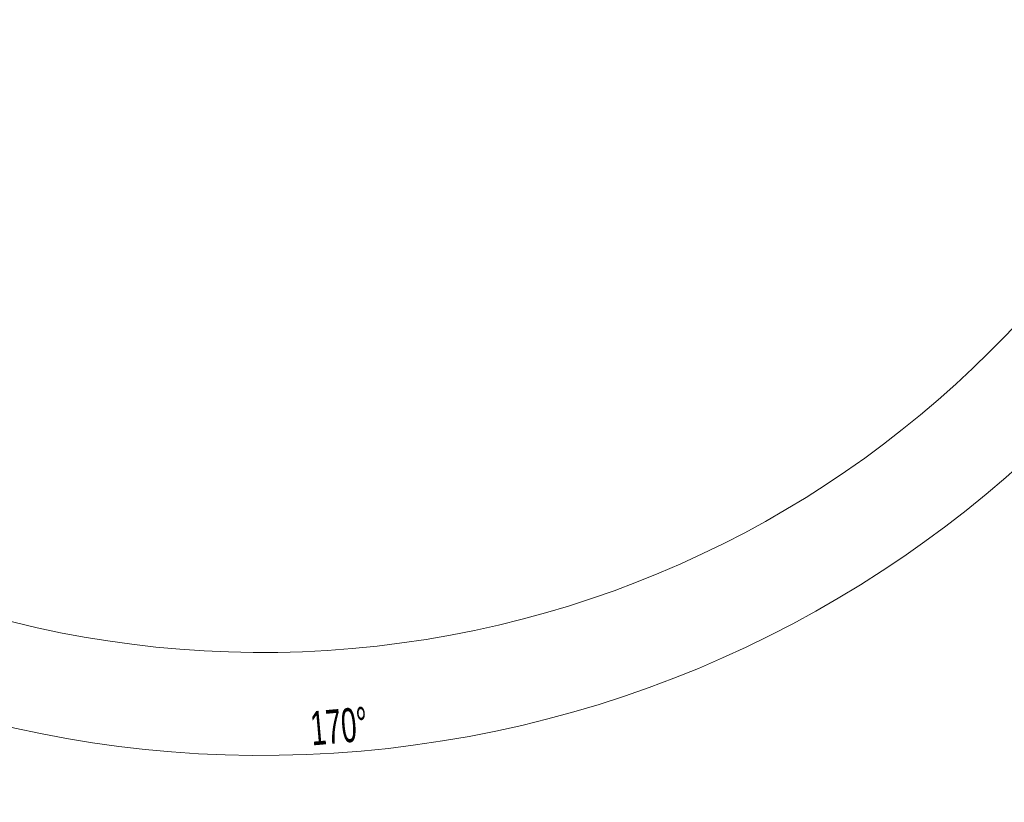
# Model space of a CAD drawing. Header units: millimetres. Extents: x 0 to 14900, y 0 to 10500.
# Tile 31 of 54: x 10368 to 12900, y 3739 to 5750. Entities that reach past the tile are written whole.
import ezdxf

# ---------------------------------------------------------------- set-up
doc = ezdxf.new("R2010")
doc.units = ezdxf.units.MM
doc.header["$LTSCALE"] = 25
doc.styles.add('SLDTEXTSTYLE0', font='TXT', dxfattribs={"width": 0.605})
doc.dimstyles.new('SLDDIMSTYLE3', dxfattribs={"dimtxt": 87.5, "dimasz": 87.5, "dimexe": 0, "dimexo": 0.0625, "dimgap": 21.875, "dimtad": 1, "dimdec": 4, "dimlfac": 25, "dimzin": 12, "dimdsep": 46, "dimtxsty": 'SLDTEXTSTYLE0', "dimsah": 1, "dimcen": 0.09, "dimadec": 1, "dimazin": 3, "dimtfac": 1, "dimtofl": 0, "dimtmove": 0, "dimatfit": 3, "dimfxl": 1, "dimfrac": 2, "dimtolj": 1, "dimtzin": 12, "dimarcsym": 0})

# ---------------------------------------------------------------- blocks, each defined once
blk = doc.blocks.new('_D_8')
at = {"color": 7, "linetype": 'Continuous', "lineweight": 0}
for p, q in [((12311, 6773.9), (13944.3, 6773.9)), ((8333.2, 6305.1), (8084.9, 6261.3))]:
    blk.add_line(p, q, dxfattribs=at)
at = {"color": 7, "linetype": 'Continuous', "lineweight": 18}
blk.add_arc((10992.2, 6773.9), 2914.6, 190, 0, dxfattribs=at)
for points in [[(13906.8, 6773.9), (13893, 6686.6), (13918, 6686.2)], [(8121.9, 6267.8), (8126.1, 6179.5), (8150.6, 6184.2)]]:
    blk.add_solid(points, dxfattribs=at)
at = {"color": 7, "linetype": 'Continuous', "lineweight": 18, "insert": (11112.5, 3971.9), "char_height": 87.5, "attachment_point": 1, "rotation": 5, "style": 'SLDTEXTSTYLE0'}
blk.add_mtext('170°', dxfattribs=at)

msp = doc.modelspace()

# ---------------------------------------------------------------- linework, layer by layer
at = {"color": 7, "linetype": 'Continuous', "lineweight": 18}
msp.add_arc((10992.1794306, 6773.902588), 2650, 190, 170, dxfattribs=at)

# ---------------------------------------------------------------- dimensions: what is measured, and where the dimension line sits
dim = msp.add_angular_dim_2l(base=(11246.2035346, 3870.3937934), line1=((10086.1562978, 6614.1462645), (8382.4388851, 6313.7349171)), line2=((12260.9783047, 6773.902588), (9723.3805564, 6773.902588)), dimstyle='SLDDIMSTYLE3', dxfattribs=at)
dim.commit()
dim.dimension.update_dxf_attribs({"geometry": '_D_8', "text_midpoint": (11246.2035346, 3870.3937934), "dimtype": 162})

doc.saveas('drawing.dxf')
